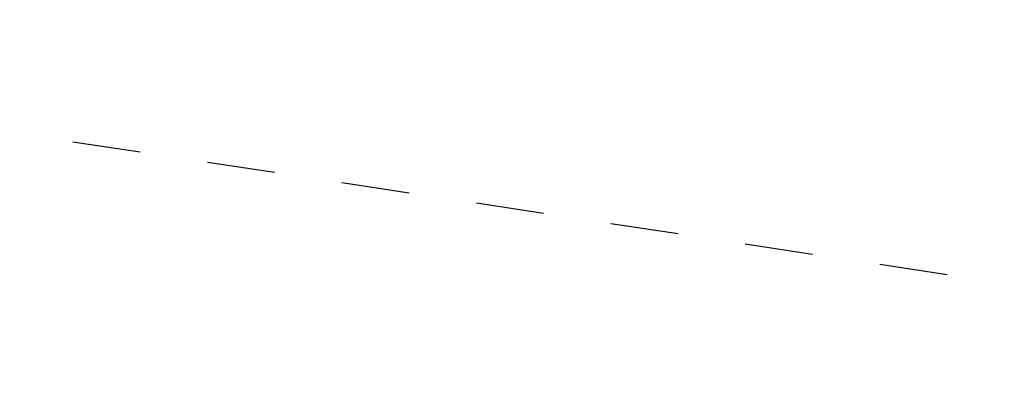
# Model space of a CAD drawing. Header units: inches. Extents: x -1 to 205, y 81 to 217.
# Tile 47 of 108: x 24.11 to 25.702, y 175.912 to 176.522. Entities that reach past the tile are written whole.
import ezdxf

# ---------------------------------------------------------------- set-up
doc = ezdxf.new("R2010")
doc.units = ezdxf.units.IN
doc.header["$LTSCALE"] = 1.1
doc.header["$MEASUREMENT"] = 0
doc.linetypes.add('DASHED', pattern=[0.2, 0.1, -0.1])
doc.layers.get('0').update_dxf_attribs({"linetype": 'CONTINUOUS'})

msp = doc.modelspace()

# ---------------------------------------------------------------- linework, layer by layer
at = {"color": 4, "linetype": 'DASHED'}
msp.add_line((26.91487835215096, 175.9115794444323), (22.89319890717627, 176.5218193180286), dxfattribs=at)

doc.saveas('drawing.dxf')
